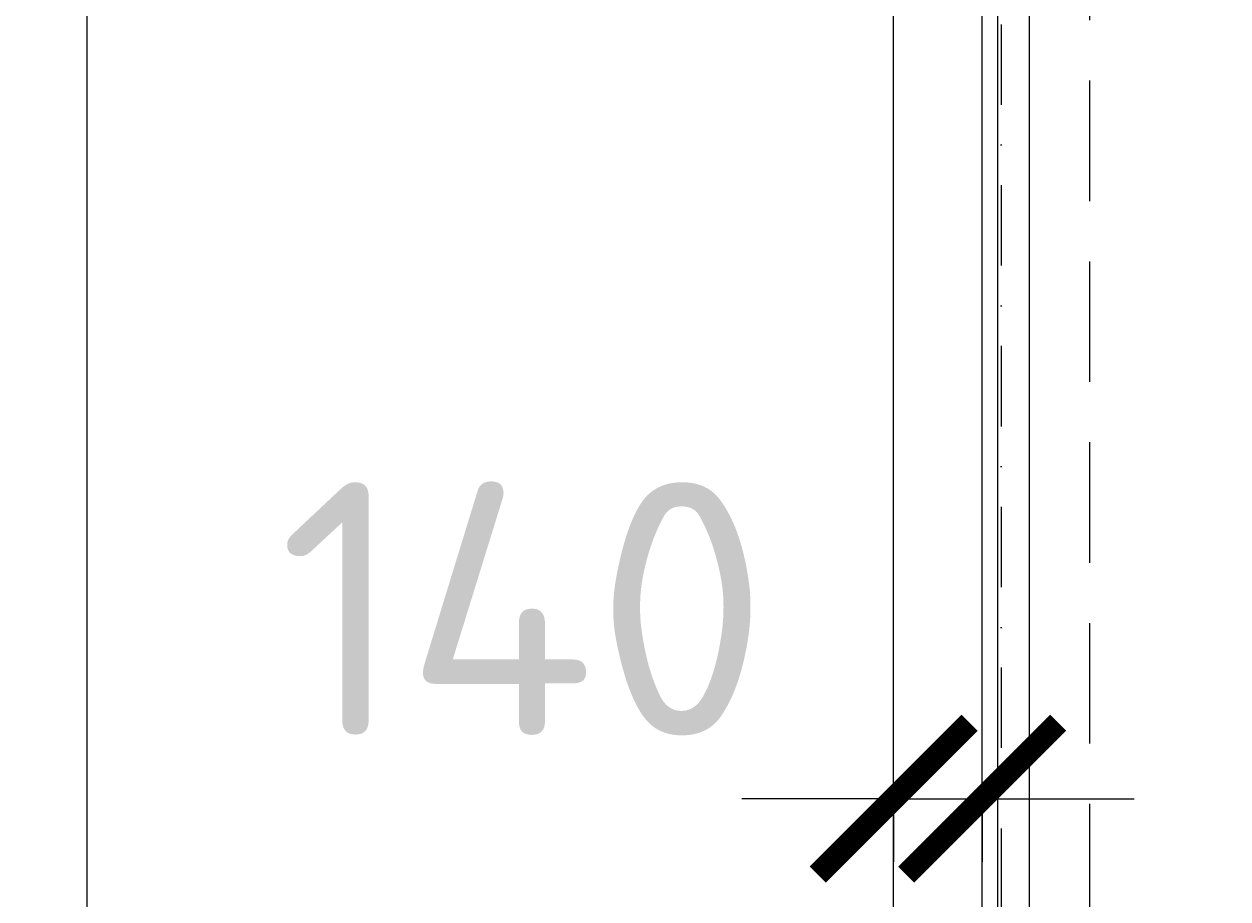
# Model space of a CAD drawing. Header units: millimetres. Extents: x 5450 to 1919026, y -34905 to 130825.
# Tile 40 of 154: x 78203 to 80106, y 100377 to 101759. Entities that reach past the tile are written whole.
import ezdxf

# ---------------------------------------------------------------- set-up
doc = ezdxf.new("R2010")
doc.units = ezdxf.units.MM
for name, pattern in [('CENTERX2', [101.6, 63.5, -12.7, 12.7, -12.7]), ('DASHDOT', [25.4, 12.7, -6.35, 0, -6.35]), ('ČÁRKOVANÁ', [19.05, 12.7, -6.35])]:
    doc.linetypes.add(name, pattern=pattern)
doc.layers.get('Defpoints').update_dxf_attribs({"color": 8})
for name, color, linetype, lineweight in [('A99_N_kce-pohl', 1, 'Continuous', 9), ('A99_N_koty-200', 5, 'Continuous', 5), ('A99_S_osy', 1, 'CENTERX2', 5)]:
    doc.layers.add(name, color=color, linetype=linetype, lineweight=lineweight)
doc.styles.add('A99_kota', font='isocpeur.ttf', dxfattribs={"height": 2})
doc.dimstyles.new('A99_kota_200 new', dxfattribs={"dimscale": 200, "dimtxt": 2, "dimasz": 1.2, "dimexe": 0.5, "dimexo": 1.5, "dimgap": 0.3, "dimtad": 1, "dimdec": 0, "dimzin": 3, "dimdsep": 46, "dimtxsty": 'A99_kota', "dimblk": 'ARCHTICK', "dimcen": 2.5, "dimazin": 2, "dimtfac": 0.75, "dimtdec": 0, "dimtmove": 2, "dimatfit": 0, "dimfxl": 4, "dimfxlon": 1, "dimtolj": 1, "dimtzin": 0, "dimlwd": 5, "dimlwe": 5, "dimarcsym": 0})

# ---------------------------------------------------------------- blocks, each defined once
blk = doc.blocks.new('_ArchTick')
at = {"color": 0, "linetype": 'ByBlock', "const_width": 0.15}
blk.add_lwpolyline([(-0.5, -0.5), (0.5, 0.5)], dxfattribs=at)
blk = doc.blocks.new('*D1169')
at = {"layer": 'A99_N_koty-200', "color": 0, "linetype": 'Continuous', "lineweight": 5, "transparency": 16777216}
for p, q in [((77997.3, 105425), (77097.3, 105425)), ((77197.3, 99515), (77197.3, 105425)), ((77997.3, 99515), (77097.3, 99515))]:
    blk.add_line(p, q, dxfattribs=at)
at = {"layer": 'Defpoints', "color": 0, "linetype": 'Continuous', "lineweight": 18, "transparency": 16777216}
for p in [(77197.3, 105425), (79717.3, 105425), (79717.3, 99515)]:
    blk.add_point(p, dxfattribs=at)
at = {"layer": 'A99_N_koty-200', "color": 0, "linetype": 'Continuous', "lineweight": 5, "transparency": 16777216, "xscale": 240, "yscale": 240, "zscale": 240}
for p, rotation in [((77197.3, 105425), 90), ((77197.3, 99515), 270)]:
    blk.add_blockref('_ArchTick', p, dxfattribs=dict(at, rotation=rotation))
at = {"layer": 'A99_N_koty-200', "color": 0, "linetype": 'Continuous', "transparency": 16777216, "insert": (76867.3, 102440), "char_height": 400, "attachment_point": 5, "rotation": 90, "style": 'A99_kota'}
blk.add_mtext('\\A1;5910', dxfattribs=at)
blk = doc.blocks.new('*D1171')
at = {"layer": 'A99_N_koty-200', "color": 0, "linetype": 'Continuous', "lineweight": 5, "transparency": 16777216}
for p, q in [((79102.3, 105325), (78202.3, 105325)), ((78302.3, 105325), (78302.3, 99615)), ((79102.3, 99615), (78202.3, 99615))]:
    blk.add_line(p, q, dxfattribs=at)
at = {"layer": 'Defpoints', "color": 0, "linetype": 'Continuous', "lineweight": 18, "transparency": 16777216}
for p in [(79577.3, 105325), (78302.3, 99615), (79717.3, 99615)]:
    blk.add_point(p, dxfattribs=at)
at = {"layer": 'A99_N_koty-200', "color": 0, "linetype": 'Continuous', "lineweight": 5, "transparency": 16777216, "xscale": 240, "yscale": 240, "zscale": 240}
for p, rotation in [((78302.3, 105325), 90), ((78302.3, 99615), 270)]:
    blk.add_blockref('_ArchTick', p, dxfattribs=dict(at, rotation=rotation))
at = {"layer": 'A99_N_koty-200', "color": 0, "linetype": 'Continuous', "transparency": 16777216, "insert": (78042.3, 102470), "char_height": 400, "attachment_point": 5, "rotation": 90, "style": 'A99_kota'}
blk.add_mtext('\\A1;5710', dxfattribs=at)
blk = doc.blocks.new('*D1231')
at = {"layer": 'A99_N_koty-200', "color": 0, "linetype": 'Continuous', "lineweight": 5, "transparency": 16777216}
for p, q in [((79577.3, 100535), (79337.3, 100535)), ((79577.3, 100535), (79577.3, 100435)), ((79577.3, 100535), (79717.3, 100535)), ((79717.3, 100535), (79717.3, 100435)), ((79717.3, 100535), (79957.3, 100535))]:
    blk.add_line(p, q, dxfattribs=at)
at = {"layer": 'Defpoints', "color": 0, "linetype": 'Continuous', "lineweight": 18, "transparency": 16777216}
for p in [(79577.3, 100535), (79717.3, 100535), (79717.3, 100535)]:
    blk.add_point(p, dxfattribs=at)
at = {"layer": 'A99_N_koty-200', "color": 0, "linetype": 'Continuous', "lineweight": 5, "transparency": 16777216, "xscale": 240, "yscale": 240, "zscale": 240}
blk.add_blockref('_ArchTick', (79577.3, 100535), dxfattribs=at)
at = {"layer": 'A99_N_koty-200', "color": 0, "linetype": 'Continuous', "lineweight": 5, "transparency": 16777216, "xscale": 240, "yscale": 240, "zscale": 240, "rotation": 180}
blk.add_blockref('_ArchTick', (79717.3, 100535), dxfattribs=at)
at = {"layer": 'A99_N_koty-200', "color": 0, "linetype": 'Continuous', "transparency": 16777216, "insert": (78992.3, 100835), "char_height": 400, "attachment_point": 5, "style": 'A99_kota'}
blk.add_mtext('\\A1;140', dxfattribs=at)

msp = doc.modelspace()

# ---------------------------------------------------------------- linework, layer by layer
at = {"layer": 'A99_N_kce-pohl', "linetype": 'Continuous', "lineweight": 9}
msp.add_line((79792.3, 99515), (79792.3, 105425), dxfattribs=at)
msp.add_lwpolyline([(79717.3, 105425), (200407.3, 105425), (200407.3, 99515), (79717.3, 99515)], close=True, dxfattribs=at)
for points in [[(79742.3, 99515), (79742.3, 105425)], [(79577.3, 99615), (79577.3, 105325)]]:
    msp.add_lwpolyline(points, dxfattribs=at)
at = {"layer": 'A99_N_kce-pohl', "linetype": 'ČÁRKOVANÁ', "lineweight": 9, "ltscale": 15}
msp.add_lwpolyline([(79887.3, 99764.7), (79887.3, 105175.3)], dxfattribs=at)
at = {"layer": 'A99_S_osy', "linetype": 'DASHDOT', "lineweight": 5, "ltscale": 10}
msp.add_line((79747.3, 105570), (79747.3, 99370), dxfattribs=at)

# ---------------------------------------------------------------- dimensions: what is measured, and where the dimension line sits
at = {"layer": 'A99_N_koty-200', "linetype": 'Continuous'}
dim = msp.add_linear_dim(base=(77197.3, 105425), p1=(79717.3, 99515), p2=(79717.3, 105425), angle=90, dimstyle='A99_kota_200 new', override={"dimscale": 0, "dimtix": 1, "dimtofl": 1, "dimtmove": 2, "dimatfit": 0}, dxfattribs=at)
dim.commit()
dim.dimension.update_dxf_attribs({"geometry": '*D1169', "text_midpoint": (76867.3, 102440), "dimtype": 160})
dim = msp.add_linear_dim(base=(78302.3, 99615), p1=(79577.3, 105325), p2=(79717.3, 99615), angle=90, dimstyle='A99_kota_200 new', override={"dimscale": 0, "dimtix": 1, "dimtofl": 1, "dimtmove": 2, "dimatfit": 0}, dxfattribs=at)
dim.commit()
dim.dimension.update_dxf_attribs({"geometry": '*D1171', "text_midpoint": (78042.3, 102470)})
dim = msp.add_linear_dim(base=(79717.3, 100535), p1=(79577.3, 100535), p2=(79717.3, 100535), dimstyle='A99_kota_200 new', override={"dimscale": 0, "dimtix": 1, "dimtofl": 1, "dimtmove": 2, "dimatfit": 0}, dxfattribs=at)
dim.commit()
dim.dimension.update_dxf_attribs({"geometry": '*D1231', "text_midpoint": (78992.3, 100835), "dimtype": 160})

doc.saveas('drawing.dxf')
